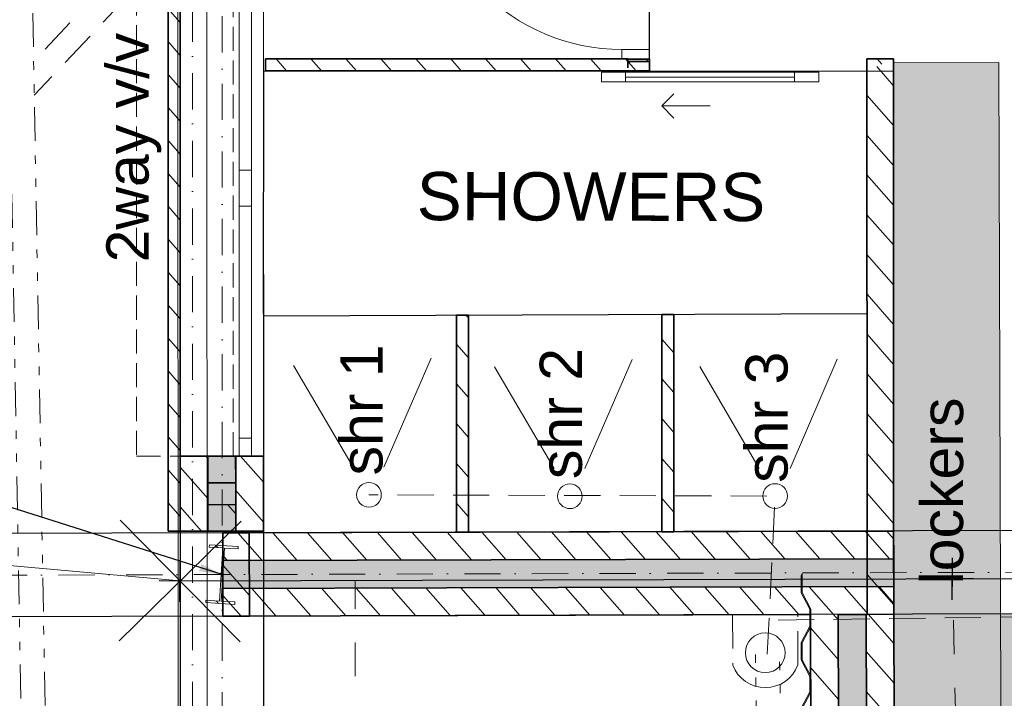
# Model space of a CAD drawing. Header units: millimetres. Extents: x -115474967 to 444143, y -74377 to 241828222.
# Tile 4 of 256: x -159603 to -155525, y -68131 to -65320. Entities that reach past the tile are written whole.
import ezdxf

# ---------------------------------------------------------------- set-up
doc = ezdxf.new("R2010")
doc.units = ezdxf.units.MM
doc.header["$MEASUREMENT"] = 0
for name, pattern in [('Dashed', [280, 140, -140]), ('Dot & Dashed', [280, 150, -60, 0, -70]), ('Hidden Line', [140, 100, -40]), ('Hidden Line copy', [230, 150, -80]), ('Triple Dashed', [390, 140, -60, 35, -60, 35, -60])]:
    doc.linetypes.add(name, pattern=pattern)
for name, color, linetype, lineweight in [('0_Pen_No__128', 9, 'Continuous', 0), ('0_Pen_No__2', 7, 'Continuous', 20), ('0_Pen_No__3', 7, 'Continuous', 15), ('A_BEAMS_Pen_No__69', 255, 'Continuous', 20), ('A_BEAMS_Pen_No__90', 255, 'Continuous', 20), ('A_COLUMNS_Pen_No__3', 7, 'Continuous', 15), ('A_FLOORS STRUCTURE_Pen_No__3', 7, 'Continuous', 15), ('A_FLOORS STRUCTURE_Pen_No__8', 255, 'Continuous', 0), ('A_WALL LOAD_Pen_No__1', 7, 'Continuous', 30), ('A_WALL LOAD_Pen_No__3', 7, 'Continuous', 15), ('A_WALL LOAD_Pen_No__6', 7, 'Continuous', 5), ('B_CUT OUT_Pen_No__3', 30, 'Continuous', 15), ('BUILDING_Pen_No__161', 1, 'Continuous', 5), ('BUILDING_Pen_No__2', 7, 'Continuous', 20), ('C-GRID _Pen_No__5', 7, 'Continuous', 5), ('C_TEXT GA_Pen_No__6', 7, 'Continuous', 5), ('CABLE MANHOLE_Pen_No__9', 255, 'Continuous', 13), ('FENCE LINE_Pen_No__15', 9, 'Continuous', 20), ('SEWER LINE_Pen_No__10', 9, 'Continuous', 20), ('SEWER LINE_Pen_No__6', 7, 'Continuous', 5), ('SPLITPOLE FENCE_Pen_No__2', 7, 'Continuous', 20)]:
    doc.layers.add(name, color=color, linetype=linetype, lineweight=lineweight)
for name, color, linetype, lineweight, true_color in [('0_Pen_No__7', 7, 'Continuous', 5, 0x3f3f3f), ('A_COLUMNS_Pen_No__7', 7, 'Continuous', 5, 0x3f3f3f), ('A_FLOORS FINISH_Pen_No__168', 7, 'Continuous', 5, 0x996633), ('A_WALL LOAD_Pen_No__7', 7, 'Continuous', 5, 0x3f3f3f), ('SEWER LINE_Pen_No__21', 7, 'Continuous', 0, 0x00ff4d)]:
    doc.layers.add(name, color=color, linetype=linetype, lineweight=lineweight, true_color=true_color)
for name, color, linetype in [('A_BEAMS', 7, 'Continuous'), ('A_COLUMNS', 7, 'Continuous'), ('C_DIMS - GA', 7, 'Continuous')]:
    doc.layers.add(name, color=color, linetype=linetype)
doc.styles.add('GENERATED_STYLE_1', font='GOTHIC.TTF')
doc.styles.add('GENERATED_STYLE_2', font='arial.ttf')
doc.dimstyles.new('GENERATED_STYLE__3', dxfattribs={"dimtxt": 200, "dimasz": 95, "dimexe": 0.18, "dimexo": 2517.243423, "dimgap": 0.09, "dimtad": 1, "dimdec": 0, "dimzin": 0, "dimdsep": 46, "dimtxsty": 'GENERATED_STYLE_1', "dimblk": 'ARROWHEAD_2', "dimblk1": 'ARROWHEAD_2', "dimblk2": 'ARROWHEAD_2', "dimcen": 0.09, "dimclrd": 7, "dimclre": 7, "dimclrt": 7, "dimadec": 0, "dimazin": 0, "dimtfac": 1, "dimtdec": 4, "dimtmove": 0, "dimatfit": 3, "dimfxl": 1, "dimtolj": 1, "dimtzin": 0, "dimarcsym": 0})
doc.dimstyles.new('GENERATED_STYLE__7', dxfattribs={"dimtxt": 200, "dimasz": 95, "dimexe": 0.18, "dimexo": 90000, "dimgap": 0.09, "dimtad": 1, "dimtih": 1, "dimtoh": 1, "dimdec": 0, "dimzin": 0, "dimdsep": 46, "dimtxsty": 'GENERATED_STYLE_1', "dimblk": 'ARROWHEAD_2', "dimblk1": 'ARROWHEAD_2', "dimblk2": 'ARROWHEAD_2', "dimcen": 0.09, "dimclrd": 7, "dimclre": 7, "dimclrt": 7, "dimadec": 0, "dimazin": 0, "dimtfac": 1, "dimtdec": 4, "dimtmove": 2, "dimatfit": 3, "dimfxl": 1, "dimtolj": 1, "dimtzin": 0, "dimarcsym": 0})
pattern_1 = [(131.26581, (-61028.23, 68570.485), (-67.64921, -59.35979), [])]
pattern_2 = [(131.26581, (-61028.23, 68570.49), (-81.74279, -71.72641), [])]
pattern_3 = [(131.26581, (-61028.23, 68570.49), (-135.29841, -118.71958), [])]

# ---------------------------------------------------------------- blocks, each defined once
blk = doc.blocks.new('IPE Beam 20[3]', base_point=(-128751.4, 89666.5))
at = {"layer": 'A_BEAMS_Pen_No__69', "color": 255, "linetype": 'Dot & Dashed', "lineweight": 20}
blk.add_line((-128741, 89667.2), (-144298.7, 88648.7), dxfattribs=at)
at = {"layer": 'A_BEAMS_Pen_No__90', "color": 255, "linetype": 'Continuous', "lineweight": 20}
for p, q in [((-128755.5, 89726.4), (-144292.2, 88709.3)), ((-128747.7, 89606.6), (-144284.4, 88589.5))]:
    blk.add_line(p, q, dxfattribs=at)
blk = doc.blocks.new('IPE Column 20[52]', base_point=(-35549.2, 77648.3))
at = {"layer": 'A_COLUMNS_Pen_No__7', "linetype": 'Continuous', "lineweight": 5, "true_color": 0x3f3f3f}
h = blk.add_hatch(dxfattribs=at)
h.set_pattern_fill('STEEL', color=250, style=0, pattern_type=2)
h.set_pattern_definition([(45, (0, 0), (-159.099, 159.099), []), (45, (-53.03, 53.03), (-159.099, 159.099), [])])
h.paths.add_polyline_path([(-35429, 77588.6), (-35429.4, 77708.6), (-35439.2, 77708.6), (-35439, 77651.7), (-35659.4, 77651), (-35659.6, 77707.9), (-35669.4, 77707.9), (-35669, 77587.9), (-35659.2, 77587.9), (-35659.4, 77644.8), (-35439, 77645.5), (-35438.8, 77588.6)])
at = {"layer": 'A_COLUMNS_Pen_No__3', "color": 7, "linetype": 'Continuous', "lineweight": 15}
for p, q in [((-35659.6, 77707.9), (-35669.4, 77707.9)), ((-35669.4, 77707.9), (-35669, 77587.9)), ((-35659.4, 77651), (-35659.6, 77707.9)), ((-35429.4, 77708.6), (-35439.2, 77708.6)), ((-35439.2, 77708.6), (-35439, 77651.7)), ((-35429, 77588.6), (-35429.4, 77708.6)), ((-35439, 77651.7), (-35659.4, 77651)), ((-35659.4, 77644.8), (-35439, 77645.5)), ((-35659.2, 77587.9), (-35659.4, 77644.8)), ((-35439, 77645.5), (-35438.8, 77588.6)), ((-35669, 77587.9), (-35659.2, 77587.9)), ((-35438.8, 77588.6), (-35429, 77588.6))]:
    blk.add_line(p, q, dxfattribs=at)
blk = doc.blocks.new('ARROWHEAD_2')
at = {"color": 0, "linetype": 'Continuous', "lineweight": 0}
for p, q in [((-0.378, -0.655), (0.378, 0.655)), ((0, 0), (-1, 0))]:
    blk.add_line(p, q, dxfattribs=at)
blk = doc.blocks.new('*D978')
at = {"layer": 'C_DIMS - GA', "color": 7, "linetype": 'Continuous', "lineweight": -2, "transparency": 16777216}
for p, q in [((-156093.9, -69150), (-156093.9, -70206.6)), ((-155983.9, -69150), (-155983.9, -70206.6)), ((-156188.9, -70206.4), (-156283.9, -70206.4)), ((-155983.9, -70206.4), (-156093.9, -70206.4)), ((-155888.9, -70206.4), (-155793.9, -70206.4))]:
    blk.add_line(p, q, dxfattribs=at)
at = {"layer": 'Defpoints', "color": 0, "linetype": 'Continuous', "transparency": 16777216}
for p in [(-156093.9, -66632.8), (-155983.9, -66632.8), (-156093.9, -70206.4)]:
    blk.add_point(p, dxfattribs=at)
at = {"layer": 'C_DIMS - GA', "color": 7, "linetype": 'Continuous', "lineweight": -2, "transparency": 16777216, "xscale": 95, "yscale": 95, "zscale": 95}
for p, rotation in [((-156093.9, -70206.4), 359.9999999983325), ((-155983.9, -70206.4), 179.9999999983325)]:
    blk.add_blockref('ARROWHEAD_2', p, dxfattribs=dict(at, rotation=rotation))
at = {"layer": 'C_DIMS - GA', "color": 7, "linetype": 'Continuous', "lineweight": 5, "transparency": 16777216, "insert": (-156038.9, -70206.4), "char_height": 200, "attachment_point": 5, "rotation": 273.7342, "style": 'GENERATED_STYLE_1'}
blk.add_mtext('\\A1;110', dxfattribs=at)
blk = doc.blocks.new('*D979')
at = {"layer": 'C_DIMS - GA', "color": 7, "linetype": 'Continuous', "lineweight": -2, "transparency": 16777216}
for p, q in [((-158938.6, -66375.7), (-158938.6, -70209.6)), ((-158593.6, -66375.6), (-158593.6, -70209.6)), ((-159033.6, -70209.5), (-159128.6, -70209.5)), ((-158593.6, -70209.5), (-158938.6, -70209.5)), ((-158498.6, -70209.5), (-158403.6, -70209.5))]:
    blk.add_line(p, q, dxfattribs=at)
at = {"layer": 'Defpoints', "color": 0, "linetype": 'Continuous', "transparency": 16777216}
for p in [(-158938.6, -63858.4), (-158593.6, -63858.4), (-158938.6, -70209.5)]:
    blk.add_point(p, dxfattribs=at)
at = {"layer": 'C_DIMS - GA', "color": 7, "linetype": 'Continuous', "lineweight": -2, "transparency": 16777216, "xscale": 95, "yscale": 95, "zscale": 95}
for p, rotation in [((-158938.6, -70209.5), 359.9999999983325), ((-158593.6, -70209.5), 179.9999999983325)]:
    blk.add_blockref('ARROWHEAD_2', p, dxfattribs=dict(at, rotation=rotation))
at = {"layer": 'C_DIMS - GA', "color": 7, "linetype": 'Continuous', "lineweight": 5, "transparency": 16777216, "insert": (-158852.6, -70209.5), "char_height": 200, "attachment_point": 5, "rotation": 273.7342, "style": 'GENERATED_STYLE_1'}
blk.add_mtext('\\A1;345', dxfattribs=at)
blk = doc.blocks.new('*D980')
at = {"layer": 'C_DIMS - GA', "color": 7, "linetype": 'Continuous', "lineweight": -2, "transparency": 16777216}
for p, q in [((-160945.2, -67357), (-160945.5, -67262)), ((-160311.1, -67450.3), (-160945.1, -67452)), ((-160944.9, -67452), (-160944.8, -67519.2)), ((-160944, -67797), (-160944.2, -67729.9)), ((-152493.4, -67773.3), (-160944.2, -67797)), ((-160943.7, -67892), (-160943.4, -67987))]:
    blk.add_line(p, q, dxfattribs=at)
at = {"layer": 'Defpoints', "color": 0, "linetype": 'Continuous', "transparency": 16777216}
for p in [(-160944.9, -67452), (-157793.9, -67443.2), (-149976.2, -67766.2)]:
    blk.add_point(p, dxfattribs=at)
at = {"layer": 'C_DIMS - GA', "color": 7, "linetype": 'Continuous', "lineweight": -2, "transparency": 16777216, "xscale": 95, "yscale": 95, "zscale": 95}
for p, rotation in [((-160944.9, -67452), 270.1606740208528), ((-160944, -67797), 90.16067402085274)]:
    blk.add_blockref('ARROWHEAD_2', p, dxfattribs=dict(at, rotation=rotation))
at = {"layer": 'C_DIMS - GA', "color": 7, "linetype": 'Continuous', "lineweight": 5, "transparency": 16777216, "insert": (-160944.5, -67624.5), "char_height": 200, "attachment_point": 5, "rotation": 3.8949, "style": 'GENERATED_STYLE_1'}
blk.add_mtext('\\A1;345', dxfattribs=at)
blk = doc.blocks.new('*D982')
at = {"layer": 'C_DIMS - GA', "color": 7, "linetype": 'Continuous', "lineweight": -2, "transparency": 16777216}
for p, q in [((-161502.6, -67358.6), (-161502.8, -67263.6)), ((-152494.4, -67428.3), (-161502.5, -67453.6)), ((-161502.3, -67453.6), (-161502.1, -67520.7)), ((-161501.3, -67798.6), (-161501.5, -67731.4)), ((-152493.4, -67773.3), (-161501.5, -67798.6)), ((-161501.1, -67893.6), (-161500.8, -67988.6))]:
    blk.add_line(p, q, dxfattribs=at)
at = {"layer": 'Defpoints', "color": 0, "linetype": 'Continuous', "transparency": 16777216}
for p in [(-149977.1, -67421.2), (-161502.3, -67453.6), (-149976.2, -67766.2)]:
    blk.add_point(p, dxfattribs=at)
at = {"layer": 'C_DIMS - GA', "color": 7, "linetype": 'Continuous', "lineweight": -2, "transparency": 16777216, "xscale": 95, "yscale": 95, "zscale": 95}
for p, rotation in [((-161502.3, -67453.6), 270.1606740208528), ((-161501.3, -67798.6), 90.16067402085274)]:
    blk.add_blockref('ARROWHEAD_2', p, dxfattribs=dict(at, rotation=rotation))
at = {"layer": 'C_DIMS - GA', "color": 7, "linetype": 'Continuous', "lineweight": 5, "transparency": 16777216, "insert": (-161501.8, -67626.1), "char_height": 200, "attachment_point": 5, "rotation": 3.8949, "style": 'GENERATED_STYLE_1'}
blk.add_mtext('\\A1;345', dxfattribs=at)
blk = doc.blocks.new('*D992')
at = {"layer": 'C_DIMS - GA', "color": 7, "linetype": 'Continuous', "lineweight": -2, "transparency": 16777216}
for p, q in [((-158938.6, -66375.7), (-158938.6, -71407.8)), ((-158843.6, -71407.6), (-152900.6, -71407.6)), ((-146734, -71407.6), (-152689.9, -71407.6)), ((-146639, -71629.4), (-146639, -71407.8))]:
    blk.add_line(p, q, dxfattribs=at)
at = {"layer": 'Defpoints', "color": 0, "linetype": 'Continuous', "transparency": 16777216}
for p in [(-158938.6, -63858.4), (-146639, -69112.2), (-158938.6, -71407.6)]:
    blk.add_point(p, dxfattribs=at)
at = {"layer": 'C_DIMS - GA', "color": 7, "linetype": 'Continuous', "lineweight": -2, "transparency": 16777216, "xscale": 95, "yscale": 95, "zscale": 95}
for p, rotation in [((-158938.6, -71407.6), 179.9999999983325), ((-146639, -71407.6), 359.9999999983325)]:
    blk.add_blockref('ARROWHEAD_2', p, dxfattribs=dict(at, rotation=rotation))
at = {"layer": 'C_DIMS - GA', "color": 7, "linetype": 'Continuous', "lineweight": 5, "transparency": 16777216, "insert": (-152795.3, -71407.6), "char_height": 200, "attachment_point": 5, "rotation": 273.7342, "style": 'GENERATED_STYLE_1'}
blk.add_mtext('\\A1;12300', dxfattribs=at)
blk = doc.blocks.new('*D1001')
at = {"layer": 'C_DIMS - GA', "color": 7, "linetype": 'Continuous', "lineweight": -2, "transparency": 16777216}
for p, q in [((-158938.6, -66375.7), (-158938.6, -70887.2)), ((-158593.6, -66375.6), (-158593.6, -70887.2)), ((-159033.6, -70887), (-159128.6, -70887)), ((-158938.6, -70887), (-158925, -70887)), ((-158593.6, -70887), (-158714.3, -70887)), ((-158498.6, -70887), (-158403.6, -70887))]:
    blk.add_line(p, q, dxfattribs=at)
at = {"layer": 'Defpoints', "color": 0, "linetype": 'Continuous', "transparency": 16777216}
for p in [(-158938.6, -63858.4), (-158593.6, -63858.4), (-158938.6, -70887)]:
    blk.add_point(p, dxfattribs=at)
at = {"layer": 'C_DIMS - GA', "color": 7, "linetype": 'Continuous', "lineweight": -2, "transparency": 16777216, "xscale": 95, "yscale": 95, "zscale": 95}
for p, rotation in [((-158938.6, -70887), 359.9999999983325), ((-158593.6, -70887), 179.9999999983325)]:
    blk.add_blockref('ARROWHEAD_2', p, dxfattribs=dict(at, rotation=rotation))
at = {"layer": 'C_DIMS - GA', "color": 7, "linetype": 'Continuous', "lineweight": 5, "transparency": 16777216, "insert": (-158819.6, -70887), "char_height": 200, "attachment_point": 5, "rotation": 273.7342, "style": 'GENERATED_STYLE_1'}
blk.add_mtext('\\A1;345', dxfattribs=at)

msp = doc.modelspace()

# ---------------------------------------------------------------- hatches: boundary and pattern name
at = {"layer": '0_Pen_No__128', "linetype": 'Continuous', "lineweight": 0, "true_color": 0x2f2f2f}
msp.add_hatch(color=250, dxfattribs=at).paths.add_polyline_path([(-155978.78556, -69164.3599), (-152588.19743, -69155.7682), (-152589.14298, -67773.11464), (-155982.74727, -67783.11135), (-155982.53507, -69049.06998), (-155979.07697, -69049.36027)])
at = {"layer": '0_Pen_No__7', "linetype": 'Continuous', "lineweight": 5, "true_color": 0x000000}
h = msp.add_hatch(dxfattribs=at)
h.set_pattern_fill('ANSI31', color=18, scale=870, angle=86.26580791, style=0)
h.set_pattern_definition(pattern_2)
h.paths.add_polyline_path([(-158584.27563, -65531.8599), (-156993.99782, -65532.02415), (-156993.99263, -65482.02417), (-158584.27048, -65481.85988)])
h = msp.add_hatch(dxfattribs=at)
h.set_pattern_fill('ANSI31', color=18, scale=870, angle=86.26580791, style=0)
h.set_pattern_definition(pattern_2)
h.paths.add_polyline_path([(-156094.03785, -65532.11712), (-156093.71599, -67438.4215), (-155983.71604, -67438.11261), (-155984.04629, -65482.12848)])
h = msp.add_hatch(dxfattribs=at)
h.set_pattern_fill('ANSI31', color=18, scale=870, angle=86.26580791, style=0)
h.set_pattern_definition(pattern_2)
h.paths.add_polyline_path([(-157794.03569, -66543.19575), (-157793.88373, -67443.19573), (-157743.88373, -67443.18729), (-157744.03569, -66543.1873)])
h = msp.add_hatch(dxfattribs=at)
h.set_pattern_fill('ANSI31', color=18, scale=870, angle=86.26580791, style=0)
h.set_pattern_definition(pattern_2)
h.paths.add_polyline_path([(-156944.03653, -66540.8121), (-156943.88457, -67440.81208), (-156893.88457, -67440.80364), (-156894.03653, -66540.80365)])
h = msp.add_hatch(dxfattribs=at)
h.set_pattern_fill('ANSI31', color=18, scale=870, angle=86.26580791, style=0)
h.set_pattern_definition(pattern_2)
h.paths.add_polyline_path([(-158938.25882, -67438.4244), (-158823.25884, -67438.41408), (-158823.28672, -67128.5861), (-158938.2866, -67128.59642)])
h = msp.add_hatch(dxfattribs=at)
h.set_pattern_fill('ANSI31', color=18, scale=870, angle=86.26580791, style=0)
h.set_pattern_definition(pattern_2)
h.paths.add_polyline_path([(-158708.25887, -67438.40375), (-158593.25882, -67438.39337), (-158593.28669, -67128.56542), (-158708.28674, -67128.5758)])
h = msp.add_hatch(dxfattribs=at)
h.set_pattern_fill('ANSI31', color=18, scale=870, angle=86.26580791, style=0)
h.set_pattern_definition(pattern_2)
h.paths.add_polyline_path([(-158761.84958, -67445.91387), (-158761.52663, -67560.91336), (-155983.39312, -67553.11216), (-155983.71606, -67438.11257)])
h = msp.add_hatch(dxfattribs=at)
h.set_pattern_fill('ANSI31', color=18, scale=870, angle=86.26580791, style=0)
h.set_pattern_definition(pattern_2)
h.paths.add_polyline_path([(-158761.20372, -67675.91288), (-158760.88077, -67790.91247), (-155982.74723, -67783.11128), (-155983.07018, -67668.1117)])
h = msp.add_hatch(dxfattribs=at)
h.set_pattern_fill('ANSI31', color=18, scale=870, angle=86.26580791, style=0)
h.set_pattern_definition(pattern_2)
h.paths.add_polyline_path([(-156208.55056, -69277.9678), (-156212.74637, -67783.7571), (-156327.74591, -67784.08003), (-156323.22745, -69393.19607)])
h = msp.add_hatch(dxfattribs=at)
h.set_pattern_fill('ANSI31', color=18, scale=870, angle=86.26580791, style=0)
h.set_pattern_definition(pattern_2)
h.paths.add_polyline_path([(-155979.19678, -69047.51125), (-155982.74727, -67783.11125), (-156097.74682, -67783.43418), (-156093.87367, -69162.73952)])
at = {"layer": 'A_FLOORS STRUCTURE_Pen_No__8', "linetype": 'Continuous', "lineweight": 0}
msp.add_hatch(color=255, dxfattribs=at).paths.add_polyline_path([(-155983.13025, -65498.36576), (-155982.53507, -69049.06998), (-152713.60323, -69041.07459), (-152715.00283, -66515.82038), (-153215.34229, -66516.08384), (-153209.04067, -68590.58021), (-155538.21661, -68597.64839), (-155547.62574, -65497.04415)])
at = {"layer": 'A_WALL LOAD_Pen_No__6', "linetype": 'Continuous', "lineweight": 5}
h = msp.add_hatch(dxfattribs=at)
h.set_pattern_fill('_WALL_EXTERNAL', angle=86.26580791, style=0, pattern_type=2)
h.set_pattern_definition(pattern_3)
h.paths.add_polyline_path([(-158823.58571, -67128.27433), (-158708.43686, -67127.95098), (-158708.12794, -67237.96311), (-158823.27679, -67238.28645)])
h = msp.add_hatch(dxfattribs=at)
h.set_pattern_fill('_WALL_EXTERNAL', angle=86.26580791, style=0, pattern_type=2)
h.set_pattern_definition(pattern_3)
h.paths.add_polyline_path([(-158823.02199, -67329.02561), (-158708.26871, -67328.70338), (-158708.25883, -67438.40375), (-158823.25883, -67438.41407)])
h = msp.add_hatch(dxfattribs=at)
h.set_pattern_fill('_WALL_EXTERNAL', angle=86.26580791, style=0, pattern_type=2)
h.set_pattern_definition(pattern_3)
h.paths.add_polyline_path([(-155983.71604, -67438.11261), (-155982.74727, -67783.11125), (-156092.7594, -67783.42017), (-156093.72817, -67438.42153)])
h = msp.add_hatch(dxfattribs=at)
h.set_pattern_fill('_WALL_EXTERNAL', angle=86.26580791, style=0, pattern_type=2)
h.set_pattern_definition(pattern_3)
h.paths.add_polyline_path([(-158651.83745, -67445.6049), (-158650.86868, -67790.60354), (-158760.88081, -67790.91246), (-158761.84958, -67445.91382)])
at = {"layer": 'A_WALL LOAD_Pen_No__7', "linetype": 'Continuous', "lineweight": 5, "true_color": 0x9f07ff}
h = msp.add_hatch(dxfattribs=at)
h.set_pattern_fill('HATCH__BRICK', color=190, angle=86.26580791, style=0, pattern_type=2)
h.set_pattern_definition(pattern_1)
h.paths.add_polyline_path([(-158938.25883, -67438.4244), (-158938.25883, -57616.69032), (-158988.25883, -57616.69032), (-158988.25883, -67438.4244)])
h = msp.add_hatch(dxfattribs=at)
h.set_pattern_fill('HATCH__BRICK', color=190, angle=86.26580791, style=0, pattern_type=2)
h.set_pattern_definition(pattern_1)
h.paths.add_polyline_path([(-157084.02487, -65492.55244), (-156994.02488, -65492.53997), (-156994.02624, -65482.63594), (-157084.02624, -65482.6484)])
h = msp.add_hatch(dxfattribs=at)
h.set_pattern_fill('HATCH__BRICK', color=190, angle=86.26580791, style=0, pattern_type=2)
h.set_pattern_definition(pattern_1)
h.paths.add_polyline_path([(-156093.9978, -65532.09893), (-155984.04629, -65482.12848), (-156093.99264, -65482.11713)])
for points in [[(-158823.25885, -67438.41407), (-158708.25879, -67438.40378), (-158708.28661, -67128.57577), (-158823.28668, -67128.58616)], [(-158761.52665, -67560.91333), (-158761.20373, -67675.91292), (-155983.07018, -67668.11166), (-155983.39309, -67553.11207)], [(-156093.87367, -69162.73952), (-156097.74682, -67783.43418), (-156212.74637, -67783.7571), (-156208.55056, -69277.9678)]]:
    msp.add_hatch(color=190, dxfattribs=at).paths.add_polyline_path(points)

# ---------------------------------------------------------------- linework, layer by layer
at = {"layer": '0_Pen_No__2', "color": 1, "linetype": 'Continuous', "lineweight": 25}
for p, q in [((-156993.99819, -65533.0206), (-156994.24961, -62732.77318)), ((-158593.43001, -65531.85637), (-158594.03653, -66536.40566)), ((-156093.86698, -66537.58634), (-158593.33881, -66547.6362))]:
    msp.add_line(p, q, dxfattribs=at)
at = {"layer": '0_Pen_No__3', "color": 30, "linetype": 'Continuous', "lineweight": 15}
for p, q in [((-157899.08795, -66721.37902), (-158094.61284, -67173.79699)), ((-157066.97568, -66727.20974), (-157262.50056, -67179.62772)), ((-156216.97628, -66726.21979), (-156412.50117, -67178.63776)), ((-158468.27925, -66752.10326), (-158222.12415, -67173.79699)), ((-157636.16698, -66757.93398), (-157390.01188, -67179.62772)), ((-156786.16759, -66756.94403), (-156540.01249, -67178.63776))]:
    msp.add_line(p, q, dxfattribs=at)
msp.add_lwpolyline([(-156365.85785, -68172.27845), (-156329.99318, -68104.20699), (-156330.12038, -68040.20709), (-156366.25561, -67972.27878), (-156366.39879, -67900.27899), (-156330.53405, -67832.2075), (-156330.6732, -67762.20762), (-156366.80844, -67694.27938), (-156366.95161, -67622.27951), (-156362.96659, -67614.71602), (-156362.81037, -67693.278), (-156326.67522, -67761.2062), (-156326.53207, -67833.19305), (-156362.39681, -67901.26451), (-156362.25755, -67971.27739), (-156326.1224, -68039.20567), (-156325.99118, -68105.19251), (-156361.85584, -68173.264)], dxfattribs=at)
msp.add_lwpolyline([(-155978.78556, -69164.3599), (-152588.19743, -69155.7682), (-152589.14298, -67773.11464), (-155982.74727, -67783.11135), (-155982.53507, -69049.06998), (-155979.07697, -69049.36027)], close=True, dxfattribs=at)
for centre in [(-158156.41786, -67288.26465), (-157324.30559, -67294.09538), (-156474.3062, -67293.10542)]:
    msp.add_circle(centre, 51.17084, dxfattribs=at)
at = {"layer": 'A_FLOORS FINISH_Pen_No__168', "color": 25, "linetype": 'Continuous', "lineweight": 5, "true_color": 0x996633, "flags": 128}
msp.add_lwpolyline([(-155984.03779, -65532.86173), (-155983.66056, -67783.27233), (-155982.74725, -67783.27218), (-155982.53507, -69049.06998), (-152368.92859, -69039.27152), (-152369.14303, -67772.96419), (-150875.00093, -67773.2907), (-150875.06004, -67423.76832), (-150727.19237, -67423.50629), (-150742.54739, -57463.28883), (-152596.32581, -57470.38466), (-152602.35816, -55855.76623), (-154858.96377, -55876.36892), (-154863.54024, -54900.91663), (-156583.84767, -54901.15671), (-156583.49519, -58051.53365), (-158593.27294, -58051.81607), (-158593.43032, -65532.84553)], close=True, dxfattribs=at)
at = {"layer": 'A_FLOORS STRUCTURE_Pen_No__3', "color": 30, "linetype": 'Continuous', "lineweight": 15}
msp.add_lwpolyline([(-155983.13025, -65498.36576), (-155982.53507, -69049.06998), (-152713.60323, -69041.07459), (-152715.00283, -66515.82038), (-153215.34229, -66516.08384), (-153209.04067, -68590.58021), (-155538.21661, -68597.64839), (-155547.62574, -65497.04415)], close=True, dxfattribs=at)
at = {"layer": 'A_WALL LOAD_Pen_No__1', "color": 214, "linetype": 'Continuous', "lineweight": 35}
for p, q in [((-156994.02625, -65482.63594), (-157084.02625, -65482.6484)), ((-156994.02625, -65482.63594), (-157084.02625, -65482.6484)), ((-156994.02625, -65482.63594), (-157084.02625, -65482.6484)), ((-157084.02625, -65482.6484), (-157084.02112, -65519.6484)), ((-157084.02625, -65482.6484), (-157084.02112, -65519.6484)), ((-157084.02625, -65482.6484), (-157084.02112, -65519.6484)), ((-156994.02625, -65482.63594), (-156994.02112, -65519.63594)), ((-156994.02625, -65482.63594), (-156994.02112, -65519.63594)), ((-156994.02625, -65482.63594), (-156994.02112, -65519.63594)), ((-156993.99781, -65532.02416), (-156993.99264, -65482.02416)), ((-156993.99781, -65532.02416), (-156993.99264, -65482.02416)), ((-156093.99781, -65532.11712), (-156093.99265, -65482.11712)), ((-156093.99781, -65532.11712), (-156093.99265, -65482.11712)), ((-158823.28664, -67128.58608), (-158938.28664, -67128.59641)), ((-158823.28664, -67128.58608), (-158938.28664, -67128.59641)), ((-158823.28666, -67128.58611), (-158823.25878, -67438.41408)), ((-158708.28664, -67128.57576), (-158823.28664, -67128.58608)), ((-158708.28664, -67128.57576), (-158823.28664, -67128.58608)), ((-158708.28668, -67128.57575), (-158708.25886, -67438.40375)), ((-158693.28665, -67128.57441), (-158708.28664, -67128.57576)), ((-158693.28665, -67128.57441), (-158708.28664, -67128.57576)), ((-158643.28665, -67128.56992), (-158693.28665, -67128.57441)), ((-158643.28665, -67128.56992), (-158693.28665, -67128.57441)), ((-158643.28665, -67128.56992), (-158693.28665, -67128.57441)), ((-158593.28665, -67128.56543), (-158643.28665, -67128.56992)), ((-158593.28665, -67128.56543), (-158643.28665, -67128.56992)), ((-155983.39312, -67553.11216), (-155983.71604, -67438.11261)), ((-155983.39312, -67553.11216), (-155983.71604, -67438.11261)), ((-158761.52665, -67560.91334), (-155983.3931, -67553.11217)), ((-155983.07019, -67668.1117), (-155983.39312, -67553.11216)), ((-155983.07019, -67668.1117), (-155983.39312, -67553.11216)), ((-158761.20372, -67675.91292), (-155983.07018, -67668.11164)), ((-155982.74726, -67783.11125), (-155983.07019, -67668.1117)), ((-155982.74726, -67783.11125), (-155983.07019, -67668.1117)), ((-156208.55056, -69277.9678), (-156212.74637, -67783.7571)), ((-156093.87367, -69162.73952), (-156097.74682, -67783.43418))]:
    msp.add_line(p, q, dxfattribs=at)
for points in [[(-158988.25883, -57616.69032), (-158988.25883, -67438.4244)], [(-158938.25883, -67438.4244), (-158938.25883, -57616.69032)], [(-158584.27048, -65481.8599), (-158584.27565, -65531.8599)], [(-157084.02633, -65482.01486), (-158584.27048, -65481.8599)], [(-157084.02625, -65482.64842), (-157084.02487, -65492.55244)], [(-156993.99263, -65482.02416), (-156994.02633, -65482.02416)], [(-156994.02488, -65492.53997), (-156994.02625, -65482.63595)], [(-155984.04629, -65482.12848), (-156094.04629, -65482.11712)], [(-155983.71604, -67438.11261), (-155984.04629, -65482.12848)], [(-157084.02487, -65492.55244), (-156994.02488, -65492.53997)], [(-158584.27565, -65531.8599), (-156993.99779, -65532.02416)], [(-156094.03785, -65532.11712), (-156093.71599, -67438.4215)], [(-157744.03569, -66543.1873), (-157794.03569, -66543.19575)], [(-157794.03569, -66543.19575), (-157793.88373, -67443.19573)], [(-157743.88373, -67443.18729), (-157744.03569, -66543.1873)], [(-156894.03653, -66540.80365), (-156944.03653, -66540.8121)], [(-156944.03653, -66540.8121), (-156943.88457, -67440.81208)], [(-156893.88457, -67440.80364), (-156894.03653, -66540.80365)], [(-158938.28664, -67128.59636), (-158938.25883, -67438.4244)], [(-158593.25883, -67438.39342), (-158593.28665, -67128.56539)], [(-158988.25883, -67438.4244), (-158938.25883, -67438.4244)], [(-158938.25883, -67438.4244), (-158593.25883, -67438.39342)], [(-156093.71599, -67438.4215), (-158761.84958, -67445.91382)], [(-156943.88457, -67440.81208), (-156893.88457, -67440.80364)], [(-158761.84958, -67445.91382), (-158760.88079, -67790.91246)], [(-157793.88373, -67443.19573), (-157743.88373, -67443.18729)], [(-158760.88079, -67790.91246), (-156327.74591, -67784.08003)], [(-156327.74591, -67784.08003), (-156323.22745, -69393.19607)], [(-156097.74682, -67783.43418), (-156212.74637, -67783.7571)], [(-156212.74637, -67783.7571), (-156097.74682, -67783.43418)], [(-155979.19678, -69047.51125), (-155982.74727, -67783.11125)]]:
    msp.add_lwpolyline(points, dxfattribs=at)
at = {"layer": 'A_WALL LOAD_Pen_No__1', "color": 214, "linetype": 'Continuous', "lineweight": 35, "flags": 128}
for points in [[(-158823.58571, -67128.27433), (-158708.43686, -67127.95098), (-158708.12794, -67237.96311), (-158823.27679, -67238.28645)], [(-158823.02199, -67329.02561), (-158708.26871, -67328.70338), (-158708.25883, -67438.40375), (-158823.25883, -67438.41407)], [(-155983.71604, -67438.11261), (-155982.74727, -67783.11125), (-156092.7594, -67783.42017), (-156093.72817, -67438.42153)], [(-158651.83745, -67445.6049), (-158650.86868, -67790.60354), (-158760.88081, -67790.91246), (-158761.84958, -67445.91382)]]:
    msp.add_lwpolyline(points, close=True, dxfattribs=at)
at = {"layer": 'A_WALL LOAD_Pen_No__3', "color": 30, "linetype": 'Continuous', "lineweight": 15}
for p, q in [((-158938.28664, -67128.59641), (-158938.68574, -62683.59643)), ((-158593.28665, -67128.56543), (-158593.68575, -62683.56545)), ((-156944.01278, -65677.02933), (-156894.00762, -65627.03449)), ((-156744.01278, -65677.04998), (-156944.01278, -65677.02933)), ((-156944.01278, -65677.02933), (-156894.01795, -65727.03449))]:
    msp.add_line(p, q, dxfattribs=at)
msp.add_arc((-157109.14536, -64622.65187), 820, 180.00793548, 270.00793548, dxfattribs=at)
at = {"layer": 'A_WALL LOAD_Pen_No__6', "color": 7, "linetype": 'Continuous', "lineweight": 5}
for p, q in [((-156994.03179, -65442.63594), (-157109.03179, -65442.65187)), ((-157109.03179, -65442.65187), (-157109.02625, -65482.65187)), ((-156994.02625, -65482.63594), (-156994.03179, -65442.63594)), ((-157109.02625, -65482.65187), (-156994.02625, -65482.63594)), ((-157194.00245, -65577.0035), (-157193.99832, -65537.0035)), ((-157193.99832, -65537.0035), (-157093.99832, -65537.01383)), ((-157093.99832, -65537.01383), (-157094.00245, -65577.01383)), ((-156394.00039, -65557.08614), (-157094.00039, -65557.01383)), ((-156394.00246, -65577.08614), (-156393.99832, -65537.08614)), ((-156393.99832, -65537.08614), (-156293.99833, -65537.09647)), ((-156293.99833, -65537.09647), (-156294.00246, -65577.09647)), ((-157094.00245, -65577.01383), (-157194.00245, -65577.0035)), ((-156294.00246, -65577.09647), (-156394.00246, -65577.08614)), ((-158693.39315, -65942.32442), (-158643.39315, -65942.31993)), ((-158693.38642, -66017.32442), (-158693.39315, -65942.32442)), ((-158643.39315, -65942.31993), (-158643.38642, -66017.31993)), ((-158693.37969, -66092.32442), (-158693.38642, -66017.32442)), ((-158643.38642, -66017.31993), (-158643.37969, -66092.31993)), ((-158643.37969, -66092.31993), (-158693.37969, -66092.32442)), ((-158693.29338, -67053.57441), (-158643.29338, -67053.56992)), ((-158693.28665, -67128.57441), (-158693.29338, -67053.57441)), ((-158643.29338, -67053.56992), (-158643.28665, -67128.56992))]:
    msp.add_line(p, q, dxfattribs=at)
for points in [[(-156394.00246, -65577.08614), (-157094.00245, -65577.01383), (-157094.00039, -65557.01383), (-156394.00039, -65557.08614)], [(-156394.00039, -65557.08614), (-157094.00039, -65557.01383), (-157093.99832, -65537.01383), (-156393.99832, -65537.08614)]]:
    msp.add_lwpolyline(points, close=True, dxfattribs=at)
at = {"layer": 'A_WALL LOAD_Pen_No__7', "color": 190, "linetype": 'Continuous', "lineweight": 5, "true_color": 0x9f07ff}
for p, q in [((-158693.39315, -65942.32442), (-158693.47946, -64981.07442)), ((-158643.47946, -64981.06993), (-158643.39315, -65942.31993)), ((-158693.29338, -67053.57441), (-158693.37969, -66092.32442)), ((-158643.37969, -66092.31993), (-158643.29338, -67053.56992))]:
    msp.add_line(p, q, dxfattribs=at)
at = {"layer": 'B_CUT OUT_Pen_No__3', "color": 30, "linetype": 'Hidden Line', "lineweight": 15}
for points in [[(-159118.88354, -62682.55061), (-159119.36909, -67128.50733)], [(-158719.3691, -67128.55102), (-158718.88354, -62682.5943)], [(-159119.36909, -67128.50733), (-158719.3691, -67128.55102)]]:
    msp.add_lwpolyline(points, dxfattribs=at)
at = {"layer": 'BUILDING_Pen_No__161', "color": 1, "linetype": 'Dashed', "lineweight": 5}
for p, q in [((-158201.87387, -71960.11402), (-158213.98026, -67643.03261)), ((-155694.55727, -69627.49149), (-155740.01622, -67636.09488))]:
    msp.add_line(p, q, dxfattribs=at)
at = {"layer": 'BUILDING_Pen_No__2', "color": 1, "linetype": 'Continuous', "lineweight": 25}
for p, q in [((-158938.25884, -54066.6262), (-158938.25883, -67645.0637)), ((-158938.25883, -67645.0637), (-147582.63731, -67613.21916))]:
    msp.add_line(p, q, dxfattribs=at)
at = {"layer": 'C-GRID _Pen_No__5', "color": 4, "linetype": 'Dot & Dashed', "lineweight": 5}
for p, q in [((-158764.34582, -72177.39368), (-158764.29394, -52710.2462)), ((-162803.18288, -67629.77378), (-144600.88439, -67578.72911))]:
    msp.add_line(p, q, dxfattribs=at)
at = {"layer": 'CABLE MANHOLE_Pen_No__9', "color": 255, "linetype": 'Continuous', "lineweight": 13}
msp.add_line((-160221.37457, -67529.75986), (-158938.25883, -67645.0637), dxfattribs=at)
at = {"layer": 'FENCE LINE_Pen_No__15', "color": 7, "linetype": 'Continuous', "lineweight": 20}
for p, q in [((-158686.26002, -67397.07862), (-159190.25763, -67893.04879)), ((-159186.24391, -67393.0649), (-158690.27374, -67897.06251))]:
    msp.add_line(p, q, dxfattribs=at)
at = {"layer": 'SEWER LINE_Pen_No__10', "color": 25, "linetype": 'Triple Dashed', "lineweight": 20, "true_color": 0x996633}
for p, q in [((-159570.58928, -69691.26667), (-159809.18924, -56240.69281)), ((-159470.0115, -69721.2656), (-159709.30149, -56245.42958)), ((-156650.30962, -67784.9848), (-156649.72359, -67993.95891)), ((-156380.29905, -67993.20336), (-156380.88508, -67784.22925)), ((-156508.55358, -70619.28802), (-156556.04527, -67942.12547)), ((-156408.16182, -70649.23146), (-156456.26328, -67940.35364))]:
    msp.add_line(p, q, dxfattribs=at)
at = {"layer": 'SEWER LINE_Pen_No__10', "color": 25, "linetype": 'Hidden Line copy', "lineweight": 20, "true_color": 0x996633}
for p, q in [((-159079.24206, -64997.7808), (-159545.11752, -65491.60105)), ((-158995.74204, -65052.80576), (-159542.61588, -65632.48296))]:
    msp.add_line(p, q, dxfattribs=at)
at = {"layer": 'SEWER LINE_Pen_No__10', "color": 25, "linetype": 'Hidden Line copy', "lineweight": 20, "true_color": 0x996633, "flags": 128}
for points in [[(-156462.11736, -67807.46693), (-152953.79758, -67758.41391), (-152852.55197, -56209.42645)], [(-156506.84027, -67948.57499), (-156474.3062, -67293.10542), (-158156.41786, -67288.26465)]]:
    msp.add_lwpolyline(points, dxfattribs=at)
at = {"layer": 'SEWER LINE_Pen_No__10', "color": 25, "linetype": 'Continuous', "lineweight": 20, "true_color": 0x996633}
msp.add_circle((-156515.15482, -67942.4105), 82.22967, dxfattribs=at)
msp.add_arc((-156515.15305, -67943.0423), 143.88097, 200.72482355, 339.59652449, dxfattribs=at)
at = {"layer": 'SEWER LINE_Pen_No__21', "color": 100, "linetype": 'Dashed', "lineweight": 0, "true_color": 0x00ff4d}
msp.add_line((-158938.25883, -67438.4244), (-158937.16388, -54124.11676), dxfattribs=at)
at = {"layer": 'SPLITPOLE FENCE_Pen_No__2', "color": 1, "linetype": 'Continuous', "lineweight": 25}
for p, q in [((-158938.95684, -67732.01472), (-158937.56081, -67558.11268)), ((-155740.71424, -67723.0459), (-155739.3182, -67549.14386)), ((-158851.3078, -67645.76172), (-159025.20985, -67644.36569)), ((-155653.0652, -67636.79289), (-155826.96724, -67635.39686))]:
    msp.add_line(p, q, dxfattribs=at)

# ---------------------------------------------------------------- block references
at = {"layer": 'A_BEAMS', "color": 5, "linetype": 'Continuous', "lineweight": 5, "rotation": 86.26580790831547}
msp.add_blockref('IPE Beam 20[3]', (-158889.65786, -54067.81932), dxfattribs=at)
at = {"layer": 'A_COLUMNS', "color": 5, "linetype": 'Continuous', "lineweight": 5, "rotation": 86.26580790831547}
msp.add_blockref('IPE Column 20[52]', (-158764.8382, -67618.48023), dxfattribs=at)

# ---------------------------------------------------------------- texts
at = {"layer": 'C_TEXT GA_Pen_No__6', "color": 7, "linetype": 'Continuous', "lineweight": 5, "insert": (-157236.79382, -66053.64107), "char_height": 200, "attachment_point": 5, "rotation": 359.83663712, "style": 'GENERATED_STYLE_2'}
msp.add_mtext('\\A1;{\\pqc;\\fArial|b0|i0|c0|p34;SHOWERS}', dxfattribs=at)
at = {"layer": 'SEWER LINE_Pen_No__6', "color": 7, "linetype": 'Continuous', "lineweight": 5, "char_height": 175, "attachment_point": 5, "rotation": 90, "style": 'GENERATED_STYLE_2'}
for s, insert in [('\\A1;{\\pqc;\\fArial|b0|i0|c0|p34;2way v/v}', (-159130.04455, -65849.74082)), ('\\A1;{\\pqc;\\fArial|b0|i0|c0|p34;sh\\fArial|b0|i0|c0|p34;r 1}', (-158186.44378, -66936.31951)), ('\\A1;{\\pqc;\\fArial|b0|i0|c0|p34;sh\\fArial|b0|i0|c0|p34;r 2}', (-157360.63689, -66951.37448)), ('\\A1;{\\pqc;\\fArial|b0|i0|c0|p34;sh\\fArial|b0|i0|c0|p34;r 3}', (-156508.96689, -66966.58072)), ('\\A1;{\\pqc;\\fArial|b0|i0|c0|p34;locker\\fArial|b0|i0|c0|p34;s}', (-155782.23131, -67272.33952))]:
    msp.add_mtext(s, dxfattribs=dict(at, insert=insert))

# ---------------------------------------------------------------- dimensions: what is measured, and where the dimension line sits
at = {"layer": 'C_DIMS - GA', "color": 7, "linetype": 'Continuous', "lineweight": 5}
for base, p1, p2, angle, picture, middle, turn in [((-158938.58026, -70209.46574), (-158593.58026, -63858.40474), (-158938.58026, -63858.43571), 180, '*D979', (-158852.60568, -70209.46574), 273.73419209), ((-158938.58026, -70887.04721), (-158593.58026, -63858.40474), (-158938.58026, -63858.43571), 180, '*D1001', (-158819.61668, -70887.04721), 273.73419209), ((-158938.58026, -71407.61855), (-146638.96545, -69112.17514), (-158938.58026, -63858.43571), 180, '*D992', (-152795.27904, -71407.61855), 273.73419209), ((-156093.85202, -70206.37956), (-155983.85202, -66632.75138), (-156093.85202, -66632.76995), 180, '*D978', (-156038.85202, -70206.37956), 273.73419209), ((-161502.30146, -67453.56597), (-149976.15584, -67766.24458), (-149977.12462, -67421.24594), 90.16067402, '*D982', (-161501.81772, -67626.06529), 3.89486611), ((-160944.93829, -67452.03223), (-149976.15584, -67766.24458), (-157793.88373, -67443.19573), 90.16067402, '*D980', (-160944.45459, -67624.51692), 3.89486611)]:
    dim = msp.add_linear_dim(base=base, p1=p1, p2=p2, angle=angle, dimstyle='GENERATED_STYLE__3', dxfattribs=at)
    dim.commit()
    dim.dimension.update_dxf_attribs({"geometry": picture, "text_midpoint": middle, "dimtype": 160, "text_rotation": turn})

# ---------------------------------------------------------------- leaders
at = {"layer": 'C_TEXT GA_Pen_No__6', "color": 7, "linetype": 'Continuous', "lineweight": 5, "annotation_type": 0, "has_hookline": 1, "hookline_direction": 0, "text_width": 1961.93724, "horizontal_direction": (0, 1, 0)}
msp.add_leader([(-158764.8382, -67618.48023), (-160051.78404, -67208.4766), (-159748.24065, -67009.82527), (-159748.24065, -66914.82527)], dimstyle='GENERATED_STYLE__7', dxfattribs=at)

doc.saveas('drawing.dxf')
